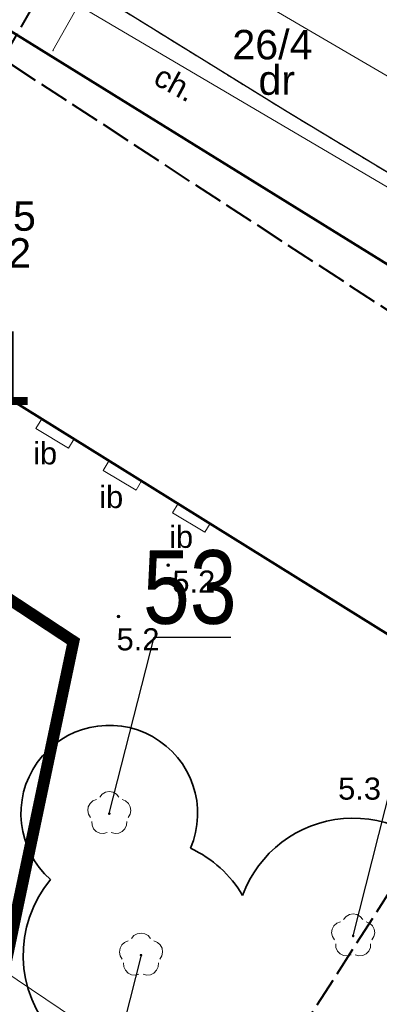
# Model space of a CAD drawing. Extents: x 5477758 to 5478353, y 5918276 to 5918502.
# Tile 54 of 127: x 5477942 to 5477954, y 5918360 to 5918394. Entities that reach past the tile are written whole.
import ezdxf
from ezdxf.enums import TextEntityAlignment as Align

# ---------------------------------------------------------------- set-up
doc = ezdxf.new("R2010")
doc.units = 0
doc.header["$LTSCALE"] = 0.25
doc.header["$PDSIZE"] = 0.75
for name, pattern in [('budynki akt$0$DASHED', [19.05, 12.7, -6.35]), ('PRZER1-1', [2, 1, -1]), ('PRZER2-1', [3, 2, -1]), ('PRZER3-1', [4, 3, -1]), ('PRZER4-1', [5, 4, -1])]:
    doc.linetypes.add(name, pattern=pattern)
doc.layers.get('0').update_dxf_attribs({"linetype": 'CONTINUOUS', "lineweight": 13})
for name, color, linetype, lineweight in [('A_GRANICA OPRACOWANIA', 7, 'CONTINUOUS', 0), ('GESBZO', 252, 'CONTINUOUS', 50), ('GESBZO_O', 252, 'CONTINUOUS', 50), ('GESDZI', 30, 'CONTINUOUS', 35), ('GESDZI_O', 30, 'CONTINUOUS', 35), ('GESUZY', 252, 'PRZER1-1', 18), ('GESUZY_O', 252, 'PRZER1-1', 18), ('GSLKRW', 252, 'CONTINUOUS', 25), ('GSPPRB', 252, 'CONTINUOUS', 20), ('GSPRDL', 252, 'CONTINUOUS', 18), ('GSSIIN', 252, 'CONTINUOUS', 18), ('GSSIIN_O', 252, 'CONTINUOUS', 18), ('GSSKOA', 252, 'PRZER3-1', 18), ('GSSKOD', 252, 'PRZER2-1', 18), ('GSSKOD_O', 252, 'PRZER2-1', 18), ('GULGPR', 252, 'CONTINUOUS', 18), ('GULKPR', 252, 'CONTINUOUS', 18), ('GULWPR', 252, 'CONTINUOUS', 18), ('OT_Rzedna', 252, 'CONTINUOUS', 18), ('pomiar', 252, 'CONTINUOUS', 18), ('zakres', 252, 'PRZER4-1', 50), ('ZZ_korona', 94, 'CONTINUOUS', 35), ('ZZ_numer-inwentaryzacyjny', 5, 'CONTINUOUS', 25)]:
    doc.layers.add(name, color=color, linetype=linetype, lineweight=lineweight)
doc.styles.add('GEO-INFO', font='arial.ttf')
doc.styles.add('zielen', font='ARIALN.TTF', dxfattribs={"height": 2.5})

# ---------------------------------------------------------------- blocks, each defined once
blk = doc.blocks.new('OTRN')
at = {"linetype": 'Continuous', "lineweight": 13}
blk.add_hatch(color=0, dxfattribs=at).paths.add_polyline_path([(0, -0.091, 1), (0, 0.091, 1)])
at = {"color": 0, "linetype": 'Continuous', "lineweight": 13}
blk.add_circle((0, 0), 0.0906, dxfattribs=at)
blk = doc.blocks.new('SPDLP')
blk.add_hatch(color=0).paths.add_polyline_path([(0, -0.09), (0.027812, -0.085595), (0.052901, -0.072812), (0.072812, -0.052901), (0.085595, -0.027812), (0.09, 0), (0.085595, 0.027812), (0.072812, 0.052901), (0.052901, 0.072812), (0.027812, 0.085595), (0, 0.09), (-0.027812, 0.085595), (-0.052901, 0.072812), (-0.072812, 0.052901), (-0.085595, 0.027812), (-0.09, 0), (-0.085595, -0.027812), (-0.072812, -0.052901), (-0.052901, -0.072812), (-0.027812, -0.085595)])
at = {"color": 0}
for points in [[(-0.648554, 1.126667), (-0.481106, 1.325358), (-0.255912, 1.454989), (0, 1.5), (0.255912, 1.454989), (0.481106, 1.325358), (0.648554, 1.126667)], [(-1.271938, -0.268652), (-1.40916, -0.048001), (-1.462858, 0.20623), (-1.426585, 0.463525), (-1.304695, 0.693003), (-1.11182, 0.867117), (-0.871109, 0.964971)], [(0.871109, 0.964971), (1.11182, 0.867117), (1.304695, 0.693003), (1.426585, 0.463525), (1.462858, 0.20623), (1.40916, -0.048001), (1.271938, -0.268652)], [(-0.137547, -1.292703), (-0.389802, -1.355024), (-0.648184, -1.327532), (-0.881678, -1.213525), (-1.062258, -1.026689), (-1.168249, -0.78945), (-1.186929, -0.530282)], [(1.186929, -0.530282), (1.168249, -0.78945), (1.062258, -1.026689), (0.881678, -1.213525), (0.648184, -1.327532), (0.389802, -1.355024), (0.137547, -1.292703)]]:
    blk.add_lwpolyline(points, dxfattribs=at)

msp = doc.modelspace()

# ---------------------------------------------------------------- linework, layer by layer
at = {"layer": 'A_GRANICA OPRACOWANIA', "color": 1, "linetype": 'budynki akt$0$DASHED', "ltscale": 0.1, "const_width": 0.4}
msp.add_lwpolyline([(5477939.869, 5918356.504), (5477940.619, 5918356.896), (5477942.101, 5918363.93), (5477943.898, 5918372.463), (5477938.811, 5918375.814), (5477939.356, 5918376.864), (5477927.622, 5918384.214), (5477926.949, 5918383.275), (5477923.735, 5918385.254), (5477924.621, 5918386.867), (5477922.565, 5918387.972), (5477915.954, 5918383.377), (5477911.642, 5918380.121), (5477912.501, 5918379.46), (5477913.835, 5918377.89), (5477914.426, 5918376.774), (5477916.433, 5918371.286), (5477916.349, 5918370.613), (5477938.795, 5918354.966), (5477939.869, 5918356.504)], dxfattribs=at)
at = {"layer": 'GESBZO', "linetype": 'Continuous', "lineweight": 50}
for points in [[(5477911.982, 5918399.231), (5477917.56, 5918408.197), (5477972.897, 5918373.915)], [(5477967.119, 5918364.903), (5477911.982, 5918399.231)]]:
    msp.add_lwpolyline(points, dxfattribs=at)
at = {"layer": 'GESDZI', "linetype": 'Continuous'}
for points in [[(5477958.503, 5918401.94), (5477950.46, 5918406.9), (5477941.35, 5918412.22), (5477918.68, 5918425.35), (5477913.96, 5918422.85), (5477922.92, 5918418.17), (5477916.33, 5918408.95), (5477972.897, 5918373.915)], [(5477972.897, 5918373.915), (5477916.33, 5918408.95), (5477901.96, 5918388.82), (5477899.13, 5918390.84), (5477865.49, 5918345.57), (5477927.041, 5918302.392)]]:
    msp.add_lwpolyline(points, dxfattribs=at)
at = {"layer": 'GESUZY', "linetype": 'PRZER1-1', "lineweight": 18, "ltscale": 0.5}
for points in [[(5477927.041, 5918302.392), (5477865.49, 5918345.57), (5477899.13, 5918390.84), (5477901.96, 5918388.82), (5477916.33, 5918408.95), (5477972.897, 5918373.915)], [(5477972.897, 5918373.915), (5477916.33, 5918408.95), (5477901.96, 5918388.82), (5477899.13, 5918390.84), (5477865.49, 5918345.57), (5477927.041, 5918302.392)]]:
    msp.add_lwpolyline(points, dxfattribs=at)
at = {"layer": 'GSLKRW', "linetype": 'Continuous', "lineweight": 25}
msp.add_lwpolyline([(5477974.636, 5918376.629), (5477959.233, 5918385.576), (5477951.149, 5918390.455), (5477931.59, 5918402.551), (5477916.923, 5918411.582)], dxfattribs=at)
at = {"layer": 'GSPPRB', "linetype": 'Continuous', "lineweight": 20}
msp.add_point((5477943.199, 5918392.533), dxfattribs=at)
at = {"layer": 'GSSIIN', "linetype": 'Continuous', "lineweight": 18}
for points in [[(5477943.726, 5918379.032), (5477943.916, 5918379.349), (5477942.825, 5918380.028), (5477942.624, 5918379.692)], [(5477946.023, 5918377.607), (5477946.21, 5918377.921), (5477945.108, 5918378.607), (5477944.909, 5918378.275)], [(5477948.358, 5918376.171), (5477948.538, 5918376.472), (5477947.45, 5918377.149), (5477947.259, 5918376.829)]]:
    msp.add_lwpolyline(points, close=True, dxfattribs=at)
at = {"layer": 'GSSKOA', "linetype": 'PRZER3-1', "lineweight": 18, "ltscale": 0.5}
msp.add_lwpolyline([(5477974.636, 5918376.629), (5477959.233, 5918385.576), (5477951.149, 5918390.455), (5477931.59, 5918402.551), (5477916.923, 5918411.582)], dxfattribs=at)
at = {"layer": 'GSSKOD', "linetype": 'PRZER2-1', "lineweight": 18, "ltscale": 0.5}
msp.add_lwpolyline([(5477909.644, 5918410.498, -0.138117), (5477912.469, 5918412.502, -0.17002), (5477916.923, 5918411.582), (5477931.59, 5918402.551), (5477951.149, 5918390.455), (5477959.233, 5918385.576), (5477974.636, 5918376.629)], format="xyb", dxfattribs=at)
msp.add_lwpolyline([(5477972.895, 5918373.912), (5477917.56, 5918408.197)], dxfattribs=at)
at = {"layer": 'GSSKOD', "linetype": 'PRZER2-1', "lineweight": 18}
msp.add_lwpolyline([(5477913.201, 5918381.474), (5477922.112, 5918387.635), (5477923.78, 5918386.612), (5477923.191, 5918385.588), (5477926.949, 5918383.275), (5477927.622, 5918384.214), (5477939.356, 5918376.864), (5477938.811, 5918375.814), (5477943.898, 5918372.463), (5477940.619, 5918356.896), (5477940.619, 5918356.896)], dxfattribs=at)
at = {"layer": 'GULGPR', "linetype": 'Continuous', "lineweight": 18}
msp.add_lwpolyline([(5477891.124, 5918425.698), (5477899.646, 5918420.458), (5477911.206, 5918413.431), (5477941.239, 5918395.738), (5477961.161, 5918384.007), (5477967.774, 5918379.961), (5477974.238, 5918376.007)], dxfattribs=at)
at = {"layer": 'GULKPR', "linetype": 'Continuous', "lineweight": 18}
for points in [[(5477956.789, 5918390.358), (5477947.622, 5918395.734), (5477945.657, 5918396.892), (5477932.951, 5918404.334), (5477930.059, 5918406.036), (5477923.516, 5918409.832), (5477920.145, 5918411.846), (5477914.819, 5918414.967), (5477910.792, 5918417.059)], [(5477943.199, 5918392.533), (5477945.657, 5918396.892)]]:
    msp.add_lwpolyline(points, dxfattribs=at)
at = {"layer": 'GULWPR', "linetype": 'Continuous', "lineweight": 18}
msp.add_lwpolyline([(5477957.77, 5918350.321), (5477940.475, 5918361.981), (5477936.533, 5918356.547)], dxfattribs=at)
at = {"layer": 'zakres', "linetype": 'PRZER4-1', "lineweight": 40}
msp.add_lwpolyline([(5477963.54, 5918377.848), (5477941.504, 5918392.244), (5477979.546, 5918459.295), (5477938.033, 5918482.848), (5477904.167, 5918427.813), (5477915.775, 5918420.837), (5477872.982, 5918351.171), (5477887.852, 5918340.978), (5477923.836, 5918315.921)], close=True, dxfattribs=at)
at = {"layer": 'ZZ_korona'}
for centre, radius, start, end in [((5477945.114, 5918366.615, 10.12), 3, 336.856, 228.3929), ((5477953.396, 5918362.459, 10.12), 4, 324.5136, 159.9055), ((5477946.191, 5918361.807, 10.12), 4, 30.4398, 65.1405), ((5477946.191, 5918361.807, 10.12), 4, 140.1084, 305.7208)]:
    msp.add_arc(centre, radius, start, end, dxfattribs=at)
at = {"layer": 'ZZ_numer-inwentaryzacyjny', "elevation": 10.12}
for points in [[(5477945.114, 5918366.615), (5477946.633, 5918372.61), (5477949.239, 5918372.61)], [(5477953.396, 5918362.459), (5477954.915, 5918368.454), (5477957.522, 5918368.454)], [(5477946.191, 5918361.807), (5477944.267, 5918354.216), (5477941.143, 5918354.216)]]:
    msp.add_lwpolyline(points, dxfattribs=at)

# ---------------------------------------------------------------- block references
at = {"layer": 'GSPRDL', "color": 96, "lineweight": 18, "true_color": 0x008000, "xscale": 0.5, "yscale": 0.5}
for p in [(5477945.114, 5918366.615), (5477953.396, 5918362.459), (5477946.191, 5918361.807)]:
    msp.add_blockref('SPDLP', p, dxfattribs=at)
at = {"layer": 'OT_Rzedna', "color": 7, "linetype": 'Continuous', "xscale": 0.5, "yscale": 0.5, "zscale": 0.5}
for p in [(5477947.11, 5918375.051), (5477945.428, 5918373.31)]:
    msp.add_blockref('OTRN', p, dxfattribs=at)

# ---------------------------------------------------------------- texts
at = {"layer": 'GESBZO_O', "linetype": 'Continuous', "lineweight": 0, "style": 'GEO-INFO'}
msp.add_text('m5', height=1, dxfattribs=at).set_placement((5477942.621, 5918386.413), align=Align.RIGHT)
msp.add_text('32', height=1, dxfattribs=at).set_placement((5477941.682, 5918386.161), align=Align.TOP_CENTER)
at = {"layer": 'GESDZI_O', "linetype": 'Continuous', "lineweight": 0, "style": 'GEO-INFO'}
msp.add_text('26/4', height=1, dxfattribs=at).set_placement((5477949.294, 5918393.235), align=Align.TOP_LEFT)
at = {"layer": 'GESUZY_O', "linetype": 'Continuous', "lineweight": 0, "style": 'GEO-INFO'}
msp.add_text('dr', height=1, dxfattribs=at).set_placement((5477950.801, 5918391.531), align=Align.MIDDLE_CENTER)
at = {"layer": 'GSSIIN_O', "linetype": 'Continuous', "lineweight": 0, "style": 'GEO-INFO'}
for p in [(5477942.935, 5918378.868), (5477945.179, 5918377.384), (5477947.553, 5918376.031)]:
    msp.add_text('ib', height=0.75, dxfattribs=at).set_placement(p, align=Align.MIDDLE)
at = {"layer": 'GSSKOD_O', "linetype": 'Continuous', "lineweight": 0, "style": 'GEO-INFO'}
msp.add_text('ch.', height=0.75, rotation=331.7179, dxfattribs=at).set_placement((5477947.361, 5918391.432), align=Align.MIDDLE)
at = {"layer": 'pomiar', "color": 7, "style": 'GEO-INFO'}
for s, p in [('5.2', (5477947.256, 5918374.871)), ('5.2', (5477945.361, 5918372.91)), ('5.3', (5477952.885, 5918367.839))]:
    msp.add_text(s, height=0.75, dxfattribs=at).set_placement(p, align=Align.TOP_LEFT)
at = {"layer": 'ZZ_numer-inwentaryzacyjny', "linetype": 'Continuous', "char_height": 2.5, "width": 3.31586, "attachment_point": 1, "style": 'zielen'}
for s, insert in [('51', (5477939.298, 5918382.999, 10.18)), ('53', (5477946.255, 5918375.562, 10.12))]:
    msp.add_mtext(s, dxfattribs=dict(at, insert=insert))

doc.saveas('drawing.dxf')
